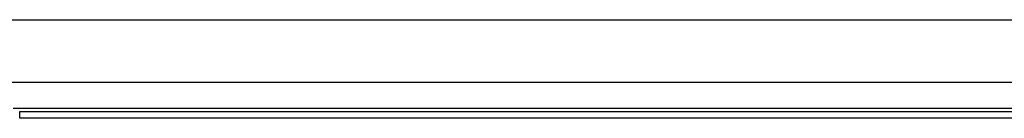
# Model space of a CAD drawing. Header units: inches. Extents: x 17 to 570, y 51 to 268.
# Tile 91 of 256: x 57.117 to 66.996, y 147.365 to 148.348. Entities that reach past the tile are written whole.
import ezdxf

# ---------------------------------------------------------------- set-up
doc = ezdxf.new("R2010")
doc.units = ezdxf.units.IN
doc.header["$MEASUREMENT"] = 0
doc.layers.add('Visible Edges(ANSI)', color=7, linetype='Continuous', lineweight=25)
doc.layers.add('Visible Tangent Edges(ANSI)', color=7, linetype='Continuous', lineweight=25)

msp = doc.modelspace()

# ---------------------------------------------------------------- linework, layer by layer
at = {"layer": 'Visible Edges(ANSI)'}
for p, q in [((18.0055, 148.3481), (75.9415, 148.3481)), ((71.3701, 147.7231), (56.779, 147.7231)), ((57.117, 147.4331), (71.032, 147.4331)), ((71.032, 147.3651), (57.117, 147.3651))]:
    msp.add_line(p, q, dxfattribs=at)
at = {"layer": 'Visible Tangent Edges(ANSI)'}
for p, q in [((57.0506, 147.4641), (71.0985, 147.4641)), ((57.117, 147.3651), (57.117, 147.4331))]:
    msp.add_line(p, q, dxfattribs=at)

doc.saveas('drawing.dxf')
